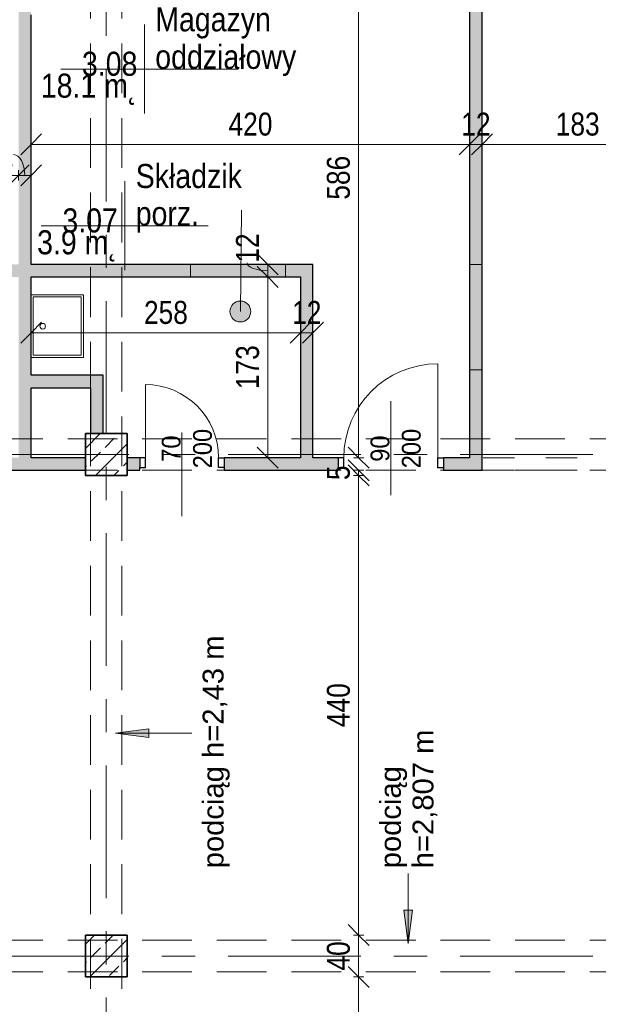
# Model space of a CAD drawing. Header units: centimetres. Extents: x -1737 to 22393, y -8842 to 3760.
# Tile 17 of 44: x -96 to 459, y 1322 to 2265. Entities that reach past the tile are written whole.
import ezdxf

# ---------------------------------------------------------------- set-up
doc = ezdxf.new("R2010")
doc.units = ezdxf.units.CM
for name, pattern in [('Dash', [60, 30, -30]), ('Oś', [222.25, 127, -31.75, 31.75, -31.75]), ('Ukryte', [71.438, 47.625, -23.813])]:
    doc.linetypes.add(name, pattern=pattern)
for name, color, linetype, lineweight in [('A-ANNO-DIMS', 211, 'Continuous', 13), ('A-ANNO-DIMS-100', 211, 'Continuous', 13), ('A-ANNO-NOTE', 131, 'Continuous', 9), ('A-AREA-IDEN', 2, 'Continuous', 13), ('A-DETL-GENF', 92, 'Continuous', 9), ('A-DETL-HDLN', 90, 'Ukryte', 9), ('A-DETL-MEDM', 33, 'Continuous', 25), ('A-DOOR', 31, 'Continuous', 13), ('A-DOOR-HDLN', 31, 'Dash', 9), ('A-WALL', 113, 'Continuous', 13), ('G-ANNO-TEXT', 231, 'Continuous', 13), ('P-SANR-FIXT', 6, 'Continuous', 9), ('S-COLS', 52, 'Continuous', 9), ('S-GRID', 1, 'Continuous', 13)]:
    doc.layers.add(name, color=color, linetype=linetype, lineweight=lineweight)
doc.styles.add('Arial', font='arial.ttf', dxfattribs={"width": 0.9, "height": 18})
doc.styles.add('Arial Narrow_1', font='ARIALN.TTF', dxfattribs={"height": 22})
doc.styles.add('Arial_2', font='arial.ttf', dxfattribs={"height": 20})
doc.styles.add('Arial_3', font='arial.ttf', dxfattribs={"width": 0.85, "height": 23})
doc.dimstyles.new('Diagonal_1_100__0_1_', dxfattribs={"dimscale": 30.48, "dimtxt": 22.515481, "dimasz": 0.656168, "dimexe": 0.164042, "dimexo": 0.0625, "dimgap": 0.065617, "dimtad": 1, "dimdec": 1, "dimrnd": 0.1, "dimdsep": 46, "dimtxsty": 'Arial Narrow_1', "dimblk1": 'OBLIQUE', "dimblk2": 'OBLIQUE', "dimsah": 1, "dimcen": 0.09, "dimazin": 0, "dimtfac": 1, "dimtdec": 4, "dimtix": 1, "dimtmove": 0, "dimatfit": 3, "dimfxl": 0.164042, "dimfxlon": 1, "dimtvp": 1, "dimtolj": 1, "dimtzin": 0, "dimarcsym": 2})
doc.dimstyles.new('Diagonal_1_100__0_1__1', dxfattribs={"dimscale": 30.48, "dimtxt": 22.515481, "dimasz": 0.656168, "dimexe": 0.164042, "dimexo": 0.0625, "dimgap": 0.065617, "dimtad": 1, "dimdec": 1, "dimrnd": 0.1, "dimdsep": 46, "dimtxsty": 'Arial Narrow_1', "dimblk1": 'OBLIQUE', "dimblk2": 'OBLIQUE', "dimsah": 1, "dimcen": 0.09, "dimazin": 0, "dimtfac": 1, "dimtdec": 4, "dimtix": 1, "dimtmove": 1, "dimatfit": 3, "dimfxl": 0.164042, "dimfxlon": 1, "dimtvp": 1, "dimtolj": 1, "dimtzin": 0, "dimarcsym": 2})
doc.dimstyles.new('Diagonal_1_100__0_1__2', dxfattribs={"dimscale": 30.48, "dimtxt": 22.515481, "dimasz": 0.656168, "dimexe": 0.164042, "dimexo": 0.0625, "dimgap": 0.065617, "dimtad": 1, "dimdec": 1, "dimrnd": 0.1, "dimdsep": 46, "dimtxsty": 'Arial Narrow_1', "dimblk1": 'OBLIQUE', "dimblk2": 'OBLIQUE', "dimsah": 1, "dimcen": 0.09, "dimazin": 0, "dimtfac": 1, "dimtdec": 4, "dimtix": 1, "dimtmove": 2, "dimatfit": 3, "dimfxl": 0.164042, "dimfxlon": 1, "dimtvp": 1, "dimtolj": 1, "dimtzin": 0, "dimarcsym": 2})

# ---------------------------------------------------------------- blocks, each defined once
blk = doc.blocks.new('M_Concrete-Square-Column - 400 x 400mm-V12-3_piętro I __3_90 m_ - stan istniejący')
at = {"layer": 'S-COLS'}
h = blk.add_hatch(dxfattribs=at)
h.set_pattern_fill('FP_13', color=256, style=0, pattern_type=2)
h.set_pattern_definition([(45, (12.623, -1368.326), (-17.67767, 17.67767), []), (45, (30.3, -1368.326), (-17.67767, 17.67767), [12.5, -6.25])])
h.paths.add_polyline_path([(20, -20), (20, 20), (-20, 20), (-20, -20)], flags=0)
at = {"layer": 'S-COLS', "lineweight": 35}
for p, q in [((20, 20), (-20, 20)), ((-20, 20), (-20, -20)), ((20, -20), (20, 20)), ((-20, -20), (20, -20))]:
    blk.add_line(p, q, dxfattribs=at)
blk = doc.blocks.new('M_Concrete-Square-Column - 400 x 400mm-V17-3_piętro I __3_90 m_ - stan istniejący')
at = {"layer": 'S-COLS'}
h = blk.add_hatch(dxfattribs=at)
h.set_pattern_fill('FP_18', color=256, style=0, pattern_type=2)
h.set_pattern_definition([(45, (12.623, -1848.326), (-17.67767, 17.67767), []), (45, (30.3, -1848.326), (-17.67767, 17.67767), [12.5, -6.25])])
h.paths.add_polyline_path([(20, -20), (20, 20), (-20, 20), (-20, -20)], flags=0)
at = {"layer": 'S-COLS', "lineweight": 35}
for p, q in [((20, 20), (-20, 20)), ((-20, 20), (-20, -20)), ((20, -20), (20, 20)), ((-20, -20), (20, -20))]:
    blk.add_line(p, q, dxfattribs=at)
blk = doc.blocks.new('zlew - Type 1-1332169-3_piętro I __3_90 m_ - stan istniejący')
at = {"layer": 'P-SANR-FIXT'}
for p, q in [((-17.5, 6), (-17.5, 56)), ((-17.5, 56), (42.5, 56)), ((-15.5, 8), (-15.5, 54)), ((-15.5, 54), (40.5, 54)), ((40.5, 54), (40.5, 8)), ((42.5, 56), (42.5, 6)), ((40.5, 8), (-15.5, 8))]:
    blk.add_line(p, q, dxfattribs=at)
blk.add_circle((12.66, 17.08), 2.7, dxfattribs=at)
blk = doc.blocks.new('DRZWI 1S - Drzwi 90-1815599-3_piętro I __3_90 m_ - stan istniejący')
at = {"layer": 'A-DETL-GENF'}
for p, q in [((-50.5, 5.85), (-50.5, -3.7)), ((-45, 5.85), (-50.5, 5.85)), ((-45, -3.7), (-45, 5.85)), ((50.5, 5.85), (45, 5.85)), ((45, 5.85), (45, -3.7)), ((50.5, -3.7), (50.5, 5.85)), ((-50.5, -3.7), (-45, -3.7)), ((45, -3.7), (50.5, -3.7))]:
    blk.add_line(p, q, dxfattribs=at)
at = {"layer": 'A-DETL-MEDM'}
for p, q in [((-45, 5.85), (-50.5, 5.85)), ((-50.5, 5.85), (-50.5, -3.7)), ((-45, -3.7), (-45, 5.85)), ((45, -3.7), (45, 5.85)), ((45, 5.85), (50.5, 5.85)), ((50.5, 5.85), (50.5, -3.7)), ((-50.5, -3.7), (-45, -3.7)), ((50.5, -3.7), (45, -3.7))]:
    blk.add_line(p, q, dxfattribs=at)
at = {"layer": 'A-DOOR'}
blk.add_line((45, 5.85), (45, 95.85), dxfattribs=at)
blk.add_arc((45, 5.85), 90, 90, 180, dxfattribs=at)
blk = doc.blocks.new('DRZWI 1S - automatyczna etykieta - Drzwi 70-2252091-3_piętro I __3_90 m_ - stan istniejący')
at = {"layer": 'A-DETL-GENF'}
for p, q in [((-40.5, 3.5), (-35, 3.5)), ((-40.5, -6), (-40.5, 3.5)), ((-35, 3.5), (-35, -6)), ((35, 3.5), (40.5, 3.5)), ((35, -6), (35, 3.5)), ((40.5, 3.5), (40.5, -6)), ((-35, -6), (-40.5, -6)), ((40.5, -6), (35, -6))]:
    blk.add_line(p, q, dxfattribs=at)
at = {"layer": 'A-DETL-MEDM'}
for p, q in [((-40.5, -6), (-40.5, 3.5)), ((-40.5, 3.5), (-35, 3.5)), ((-35, 3.5), (-35, -6)), ((35, 3.5), (35, -6)), ((40.5, 3.5), (35, 3.5)), ((40.5, -6), (40.5, 3.5)), ((-35, -6), (-40.5, -6)), ((35, -6), (40.5, -6))]:
    blk.add_line(p, q, dxfattribs=at)
at = {"layer": 'A-DOOR'}
blk.add_line((35, -6), (35, -76), dxfattribs=at)
blk.add_arc((35, -6), 70, 180, 270, dxfattribs=at)
blk = doc.blocks.new('OTWOR_DRZWIOWY_NIEZABUD - 151x205-2266973-3_piętro I __3_90 m_ - stan istniejący')
at = {"layer": 'A-DOOR-HDLN'}
for p, q in [((-75.5, 6), (75.5, 6)), ((-75.5, -6), (75.5, -6))]:
    blk.add_line(p, q, dxfattribs=at)
blk = doc.blocks.new('DIMBLOCK185-3_piętro I __3_90 m_ - stan istniejący')
at = {"layer": 'A-ANNO-DIMS-100'}
for p, q in [((142.04, 2018.33), (132.04, 2028.33)), ((137.04, 2018.33), (147.04, 2018.33)), ((142.04, 2018.33), (137.04, 2018.33)), ((142.04, 1845.33), (142.04, 2018.33)), ((142.04, 2018.33), (152.04, 2008.33)), ((142.04, 1845.33), (132.04, 1855.33)), ((137.04, 1845.33), (147.04, 1845.33)), ((142.04, 1845.33), (137.04, 1845.33)), ((142.04, 1845.33), (152.04, 1835.33))]:
    blk.add_line(p, q, dxfattribs=at)
at = {"layer": 'A-ANNO-DIMS-100', "color": 0, "insert": (111.61, 1910.92), "char_height": 22, "width": 50.1774, "attachment_point": 1, "rotation": 90, "line_spacing_factor": 0.974696, "style": 'Arial Narrow_1'}
blk.add_mtext('173', dxfattribs=at)
blk = doc.blocks.new('_Oblique')
at = {"color": 0, "linetype": 'ByBlock', "lineweight": -2}
blk.add_line((-0.5, -0.5), (0.5, 0.5), dxfattribs=at)
blk = doc.blocks.new('DIMBLOCK186-3_piętro I __3_90 m_ - stan istniejący')
at = {"layer": 'A-ANNO-DIMS-100'}
for p, q in [((142.04, 2030.33), (132.04, 2040.33)), ((142.04, 2018.33), (132.04, 2028.33)), ((137.04, 2030.33), (147.04, 2030.33)), ((142.04, 2030.33), (137.04, 2030.33)), ((142.04, 2018.33), (142.04, 2030.33)), ((142.04, 2030.33), (152.04, 2020.33)), ((137.04, 2018.33), (147.04, 2018.33)), ((142.04, 2018.33), (137.04, 2018.33)), ((142.04, 2018.33), (152.04, 2008.33))]:
    blk.add_line(p, q, dxfattribs=at)
blk.add_ellipse((142.04, 2031.99), major_axis=(-19.87, 0), ratio=0.38595, start_param=0, end_param=1.570796, dxfattribs=at)
at = {"layer": 'A-ANNO-DIMS-100', "color": 0, "insert": (111.61, 2031.99), "char_height": 22, "width": 33.4516, "attachment_point": 1, "rotation": 90, "line_spacing_factor": 0.974696, "style": 'Arial Narrow_1'}
blk.add_mtext('12', dxfattribs=at)
blk = doc.blocks.new('DIMBLOCK187-3_piętro I __3_90 m_ - stan istniejący')
at = {"layer": 'A-ANNO-DIMS-100'}
for p, q in [((229.1, 2431.33), (219.1, 2441.33)), ((224.1, 2431.33), (234.1, 2431.33)), ((229.1, 2431.33), (224.1, 2431.33)), ((229.1, 1845.33), (229.1, 2431.33)), ((229.1, 2431.33), (239.1, 2421.33)), ((229.1, 1845.33), (219.1, 1855.33)), ((224.1, 1845.33), (234.1, 1845.33)), ((229.1, 1845.33), (224.1, 1845.33)), ((229.1, 1845.33), (239.1, 1835.33))]:
    blk.add_line(p, q, dxfattribs=at)
at = {"layer": 'A-ANNO-DIMS-100', "color": 0, "insert": (198.67, 2092.3), "char_height": 22, "width": 50.1774, "attachment_point": 1, "rotation": 90, "line_spacing_factor": 0.974696, "style": 'Arial Narrow_1'}
blk.add_mtext('586', dxfattribs=at)
blk = doc.blocks.new('DIMBLOCK190-3_piętro I __3_90 m_ - stan istniejący')
at = {"layer": 'A-ANNO-DIMS-100'}
for p, q in [((-96.62, 2115.6), (-86.62, 2125.6)), ((-84.62, 2115.6), (-74.62, 2125.6)), ((-96.62, 2115.6), (-106.62, 2105.6)), ((-96.62, 2110.6), (-96.62, 2120.6)), ((-84.62, 2115.6), (-96.62, 2115.6)), ((-96.62, 2115.6), (-96.62, 2110.6)), ((-84.62, 2115.6), (-94.62, 2105.6)), ((-84.62, 2110.6), (-84.62, 2120.6)), ((-84.62, 2115.6), (-84.62, 2110.6))]:
    blk.add_line(p, q, dxfattribs=at)
blk.add_ellipse((-101.66, 2115.6), major_axis=(0, 19.87), ratio=0.555357, start_param=4.712389, end_param=6.283185, dxfattribs=at)
at = {"layer": 'A-ANNO-DIMS-100', "color": 0, "insert": (-129.53, 2146.04), "char_height": 22, "width": 33.4516, "attachment_point": 1, "line_spacing_factor": 0.974696, "style": 'Arial Narrow_1'}
blk.add_mtext('12', dxfattribs=at)
blk = doc.blocks.new('DIMBLOCK191-3_piętro I __3_90 m_ - stan istniejący')
at = {"layer": 'A-ANNO-DIMS-100'}
for p, q in [((-274.62, 2115.6), (-264.62, 2125.6)), ((-96.62, 2115.6), (-86.62, 2125.6)), ((-274.62, 2115.6), (-284.62, 2105.6)), ((-274.62, 2110.6), (-274.62, 2120.6)), ((-96.62, 2115.6), (-274.62, 2115.6)), ((-274.62, 2115.6), (-274.62, 2110.6)), ((-96.62, 2115.6), (-106.62, 2105.6)), ((-96.62, 2110.6), (-96.62, 2120.6)), ((-96.62, 2115.6), (-96.62, 2110.6))]:
    blk.add_line(p, q, dxfattribs=at)
at = {"layer": 'A-ANNO-DIMS-100', "color": 0, "insert": (-206.53, 2146.04), "char_height": 22, "width": 50.1774, "attachment_point": 1, "line_spacing_factor": 0.974696, "style": 'Arial Narrow_1'}
blk.add_mtext('178', dxfattribs=at)
blk = doc.blocks.new('DIMBLOCK198-3_piętro I __3_90 m_ - stan istniejący')
at = {"layer": 'A-ANNO-DIMS-100'}
for p, q in [((347.38, 2145.24), (357.38, 2155.24)), ((347.38, 2140.24), (347.38, 2150.24)), ((530.38, 2145.24), (540.38, 2155.24)), ((530.38, 2140.24), (530.38, 2150.24)), ((347.38, 2145.24), (337.38, 2135.24)), ((530.38, 2145.24), (347.38, 2145.24)), ((347.38, 2145.24), (347.38, 2140.24)), ((530.38, 2145.24), (520.38, 2135.24)), ((530.38, 2145.24), (530.38, 2140.24))]:
    blk.add_line(p, q, dxfattribs=at)
at = {"layer": 'A-ANNO-DIMS-100', "color": 0, "insert": (417.97, 2175.68), "char_height": 22, "width": 50.1774, "attachment_point": 1, "line_spacing_factor": 0.974696, "style": 'Arial Narrow_1'}
blk.add_mtext('183', dxfattribs=at)
blk = doc.blocks.new('DIMBLOCK199-3_piętro I __3_90 m_ - stan istniejący')
at = {"layer": 'A-ANNO-DIMS-100'}
for p, q in [((335.38, 2145.24), (345.38, 2155.24)), ((335.38, 2140.24), (335.38, 2150.24)), ((347.38, 2145.24), (357.38, 2155.24)), ((347.38, 2140.24), (347.38, 2150.24)), ((335.38, 2145.24), (325.38, 2135.24)), ((347.38, 2145.24), (335.38, 2145.24)), ((335.38, 2145.24), (335.38, 2140.24)), ((347.38, 2145.24), (337.38, 2135.24)), ((347.38, 2145.24), (347.38, 2140.24))]:
    blk.add_line(p, q, dxfattribs=at)
at = {"layer": 'A-ANNO-DIMS-100', "color": 0, "insert": (327.44, 2175.68), "char_height": 22, "width": 33.4516, "attachment_point": 1, "line_spacing_factor": 0.974696, "style": 'Arial Narrow_1'}
blk.add_mtext('12', dxfattribs=at)
blk = doc.blocks.new('DIMBLOCK200-3_piętro I __3_90 m_ - stan istniejący')
at = {"layer": 'A-ANNO-DIMS-100'}
for p, q in [((-84.62, 2145.24), (-74.62, 2155.24)), ((-84.62, 2140.24), (-84.62, 2150.24)), ((335.38, 2145.24), (345.38, 2155.24)), ((335.38, 2140.24), (335.38, 2150.24)), ((-84.62, 2145.24), (-94.62, 2135.24)), ((335.38, 2145.24), (-84.62, 2145.24)), ((-84.62, 2145.24), (-84.62, 2140.24)), ((335.38, 2145.24), (325.38, 2135.24)), ((335.38, 2145.24), (335.38, 2140.24))]:
    blk.add_line(p, q, dxfattribs=at)
at = {"layer": 'A-ANNO-DIMS-100', "color": 0, "insert": (104.47, 2175.68), "char_height": 22, "width": 50.1774, "attachment_point": 1, "line_spacing_factor": 0.974696, "style": 'Arial Narrow_1'}
blk.add_mtext('420', dxfattribs=at)
blk = doc.blocks.new('DIMBLOCK202-3_piętro I __3_90 m_ - stan istniejący')
at = {"layer": 'A-ANNO-DIMS-100'}
for p, q in [((173.38, 1964.95), (183.38, 1974.95)), ((173.38, 1959.95), (173.38, 1969.95)), ((185.38, 1964.95), (195.38, 1974.95)), ((185.38, 1959.95), (185.38, 1969.95)), ((173.38, 1964.95), (163.38, 1954.95)), ((185.38, 1964.95), (173.38, 1964.95)), ((173.38, 1964.95), (173.38, 1959.95)), ((185.38, 1964.95), (175.38, 1954.95)), ((185.38, 1964.95), (185.38, 1959.95))]:
    blk.add_line(p, q, dxfattribs=at)
at = {"layer": 'A-ANNO-DIMS-100', "color": 0, "insert": (165.44, 1995.38), "char_height": 22, "width": 33.4516, "attachment_point": 1, "line_spacing_factor": 0.974696, "style": 'Arial Narrow_1'}
blk.add_mtext('12', dxfattribs=at)
blk = doc.blocks.new('DIMBLOCK203-3_piętro I __3_90 m_ - stan istniejący')
at = {"layer": 'A-ANNO-DIMS-100'}
for p, q in [((-84.62, 1964.95), (-74.62, 1974.95)), ((-84.62, 1959.95), (-84.62, 1969.95)), ((173.38, 1964.95), (183.38, 1974.95)), ((173.38, 1959.95), (173.38, 1969.95)), ((-84.62, 1964.95), (-94.62, 1954.95)), ((173.38, 1964.95), (-84.62, 1964.95)), ((-84.62, 1964.95), (-84.62, 1959.95)), ((173.38, 1964.95), (163.38, 1954.95)), ((173.38, 1964.95), (173.38, 1959.95))]:
    blk.add_line(p, q, dxfattribs=at)
at = {"layer": 'A-ANNO-DIMS-100', "color": 0, "insert": (23.47, 1995.38), "char_height": 22, "width": 50.1774, "attachment_point": 1, "line_spacing_factor": 0.974696, "style": 'Arial Narrow_1'}
blk.add_mtext('258', dxfattribs=at)
blk = doc.blocks.new('DIMBLOCK205-3_piętro I __3_90 m_ - stan istniejący')
at = {"layer": 'A-ANNO-DIMS-100'}
for p, q in [((229.1, 1348.33), (219.1, 1358.33)), ((224.1, 1348.33), (234.1, 1348.33)), ((229.1, 1348.33), (224.1, 1348.33)), ((229.1, 1123.33), (229.1, 1348.33)), ((229.1, 1348.33), (239.1, 1338.33)), ((229.1, 1123.33), (219.1, 1133.33)), ((224.1, 1123.33), (234.1, 1123.33)), ((229.1, 1123.33), (224.1, 1123.33)), ((229.1, 1123.33), (239.1, 1113.33))]:
    blk.add_line(p, q, dxfattribs=at)
at = {"layer": 'A-ANNO-DIMS-100', "color": 0, "insert": (198.67, 1214.92), "char_height": 22, "width": 50.1774, "attachment_point": 1, "rotation": 90, "line_spacing_factor": 0.974696, "style": 'Arial Narrow_1'}
blk.add_mtext('225', dxfattribs=at)
blk = doc.blocks.new('DIMBLOCK206-3_piętro I __3_90 m_ - stan istniejący')
at = {"layer": 'A-ANNO-DIMS-100'}
for p, q in [((229.1, 1388.33), (219.1, 1398.33)), ((224.1, 1388.33), (234.1, 1388.33)), ((229.1, 1388.33), (224.1, 1388.33)), ((229.1, 1348.33), (229.1, 1388.33)), ((229.1, 1388.33), (239.1, 1378.33)), ((229.1, 1348.33), (219.1, 1358.33)), ((224.1, 1348.33), (234.1, 1348.33)), ((229.1, 1348.33), (224.1, 1348.33)), ((229.1, 1348.33), (239.1, 1338.33))]:
    blk.add_line(p, q, dxfattribs=at)
at = {"layer": 'A-ANNO-DIMS-100', "color": 0, "insert": (198.67, 1354.39), "char_height": 22, "width": 33.4516, "attachment_point": 1, "rotation": 90, "line_spacing_factor": 0.974696, "style": 'Arial Narrow_1'}
blk.add_mtext('40', dxfattribs=at)
blk = doc.blocks.new('DIMBLOCK207-3_piętro I __3_90 m_ - stan istniejący')
at = {"layer": 'A-ANNO-DIMS-100'}
for p, q in [((229.1, 1828.33), (219.1, 1838.33)), ((224.1, 1828.33), (234.1, 1828.33)), ((229.1, 1828.33), (224.1, 1828.33)), ((229.1, 1388.33), (229.1, 1828.33)), ((229.1, 1828.33), (239.1, 1818.33)), ((229.1, 1388.33), (219.1, 1398.33)), ((224.1, 1388.33), (234.1, 1388.33)), ((229.1, 1388.33), (224.1, 1388.33)), ((229.1, 1388.33), (239.1, 1378.33))]:
    blk.add_line(p, q, dxfattribs=at)
at = {"layer": 'A-ANNO-DIMS-100', "color": 0, "insert": (198.67, 1587.42), "char_height": 22, "width": 50.1774, "attachment_point": 1, "rotation": 90, "line_spacing_factor": 0.974696, "style": 'Arial Narrow_1'}
blk.add_mtext('440', dxfattribs=at)
blk = doc.blocks.new('DIMBLOCK208-3_piętro I __3_90 m_ - stan istniejący')
at = {"layer": 'A-ANNO-DIMS-100'}
for p, q in [((229.1, 1833.33), (219.1, 1843.33)), ((229.1, 1828.33), (219.1, 1838.33)), ((224.1, 1833.33), (234.1, 1833.33)), ((229.1, 1833.33), (224.1, 1833.33)), ((229.1, 1828.33), (229.1, 1833.33)), ((229.1, 1833.33), (239.1, 1823.33)), ((224.1, 1828.33), (234.1, 1828.33)), ((229.1, 1828.33), (224.1, 1828.33)), ((229.1, 1828.33), (239.1, 1818.33))]:
    blk.add_line(p, q, dxfattribs=at)
at = {"layer": 'A-ANNO-DIMS-100', "color": 0, "insert": (198.67, 1823.86), "char_height": 22, "width": 16.7258, "attachment_point": 1, "rotation": 90, "line_spacing_factor": 0.974696, "style": 'Arial Narrow_1'}
blk.add_mtext('\\fArial Narrow|b0|i0|c238|p34|;5', dxfattribs=at)
blk = doc.blocks.new('METKA_POMIESZCZENIA2 - Rozbudowana - bez ramki-2396678-3_piętro I __3_90 m_ - stan istniejący')
at = {"layer": 'A-AREA-IDEN'}
for p, q in [((0, 0.425), (0, 0)), ((0.0976, 0), (-0.8, 0)), ((-0.8, 0), (0.9, 0)), ((0, 0), (0, -0.425))]:
    blk.add_line(p, q, dxfattribs=at)
blk = doc.blocks.new('METKA_POMIESZCZENIA2 - Rozbudowana krótka - bez ramki-2403173-3_piętro I __3_90 m_ - stan istniejący')
at = {"layer": 'A-AREA-IDEN'}
for p, q in [((0, 0.425), (0, 0)), ((0.0976, 0), (-0.8, 0)), ((-0.8, 0), (0.8, 0)), ((0, 0), (0, -0.425))]:
    blk.add_line(p, q, dxfattribs=at)

msp = doc.modelspace()

# ---------------------------------------------------------------- hatches: boundary and pattern name
at = {"layer": 'A-AREA-IDEN'}
h = msp.add_hatch(color=256, dxfattribs=at)
edge = h.paths.add_edge_path(flags=0)
edge.add_arc((115.8, 1985.27), 10, 0, 360)
at = {"layer": 'A-WALL', "lineweight": 5}
msp.add_hatch(color=254, dxfattribs=at).paths.add_polyline_path([(-96.62, 1845.33), (-84.62, 1845.33), (-84.62, 2793.33), (-96.62, 2793.33), (-96.62, 1922.92)], flags=0)
h = msp.add_hatch(color=254, dxfattribs=at)
h.paths.add_polyline_path([(335.38, 1845.33), (347.38, 1845.33), (347.38, 1929.33), (335.38, 1929.33)], flags=0)
h.paths.add_polyline_path([(347.38, 2030.33), (347.38, 2565.33), (335.38, 2565.33), (335.38, 2030.33)], flags=0)
h.paths.add_polyline_path([(335.53, 2666.33), (347.38, 2666.33), (347.38, 2793.33), (335.38, 2793.33), (335.38, 2666.33)], flags=0)
at = {"layer": 'A-WALL'}
h = msp.add_hatch(color=9, dxfattribs=at)
h.paths.add_polyline_path([(-402.62, 2018.33), (-396.62, 2018.33), (-396.62, 2030.33), (-402.62, 2030.33), (-402.62, 2027.88)], flags=0)
h.paths.add_polyline_path([(-274.62, 2018.33), (-209.62, 2018.33), (-209.62, 2030.33), (-315.62, 2030.33), (-315.62, 2018.33), (-286.62, 2018.33)], flags=0)
h.paths.add_polyline_path([(-108.62, 2018.33), (-96.62, 2018.33), (-96.62, 2030.33), (-108.62, 2030.33), (-108.62, 2018.48)], flags=0)
h.paths.add_polyline_path([(-84.62, 2018.33), (67.88, 2018.33), (67.88, 2030.33), (-84.62, 2030.33)], flags=0)
h.paths.add_polyline_path([(173.38, 2018.33), (173.38, 2030.33), (158.88, 2030.33), (158.88, 2018.33)], flags=0)
for points in [[(67.88, 2018.33), (158.88, 2018.33), (158.88, 2030.33), (67.88, 2030.33)], [(173.38, 1845.33), (185.38, 1845.33), (185.38, 2030.33), (173.38, 2030.33), (173.38, 2018.33)], [(335.38, 1929.33), (347.38, 1929.33), (347.38, 2030.33), (335.38, 2030.33)], [(-84.62, 1912.33), (-27.62, 1912.33), (-27.62, 1924.33), (-84.62, 1924.33)], [(-19.74, 1868.33), (-15.62, 1868.33), (-15.62, 1924.33), (-27.62, 1924.33), (-27.62, 1868.33)]]:
    msp.add_hatch(color=9, dxfattribs=at).paths.add_polyline_path(points, flags=0)
h = msp.add_hatch(color=9, dxfattribs=at)
h.paths.add_polyline_path([(-572.62, 1833.33), (-522.62, 1833.33), (-522.62, 1845.33), (-572.62, 1845.33)], flags=0)
h.paths.add_polyline_path([(-421.62, 1833.33), (-396.62, 1833.33), (-396.62, 1845.33), (-421.62, 1845.33), (-421.62, 1835.63)], flags=0)
h.paths.add_polyline_path([(-300.62, 1833.33), (-209.62, 1833.33), (-209.62, 1845.33), (-300.62, 1845.33)], flags=0)
h.paths.add_polyline_path([(-92.69, 1833.33), (-32.62, 1833.33), (-32.62, 1845.33), (-108.62, 1845.33), (-108.62, 1833.33)], flags=0)
h.paths.add_polyline_path([(19.38, 1833.33), (19.38, 1845.33), (7.38, 1845.33), (7.38, 1833.33)], flags=0)
h.paths.add_polyline_path([(100.38, 1833.33), (209.38, 1833.33), (209.38, 1845.33), (100.38, 1845.33), (100.38, 1835.83)], flags=0)
h.paths.add_polyline_path([(347.38, 1833.33), (347.38, 1845.33), (310.38, 1845.33), (310.38, 1833.33)], flags=0)
h.paths.add_polyline_path([(530.38, 1833.33), (530.38, 1845.33), (498.38, 1845.33), (498.38, 1833.33)], flags=0)
at = {"layer": 'G-ANNO-TEXT'}
for points in [[(-3.69, 1581.66), (28.06, 1577.48), (28.06, 1585.84)], [(276.66, 1380.43), (280.84, 1412.18), (272.48, 1412.18)]]:
    msp.add_hatch(color=50, dxfattribs=at).paths.add_polyline_path(points, flags=0)

# ---------------------------------------------------------------- linework, layer by layer
at = {"layer": 'A-ANNO-NOTE', "lineweight": 13}
for p, q in [((259.88, 1809.33), (259.88, 1899.33)), ((59.88, 1789.33), (59.88, 1869.33))]:
    msp.add_line(p, q, dxfattribs=at)
at = {"layer": 'A-AREA-IDEN'}
msp.add_line((115.8, 1985.27), (116.77, 2082.19), dxfattribs=at)
msp.add_circle((115.8, 1985.27), 10, dxfattribs=at)
at = {"layer": 'A-DETL-HDLN'}
for p, q in [((-27.62, 408.33), (-27.62, 2788.33)), ((-27.62, 408.33), (-27.62, 2788.33)), ((2.38, 408.33), (2.38, 2788.33)), ((2.38, 408.33), (2.38, 2788.33)), ((-1192.62, 1863.33), (1167.38, 1863.33)), ((-1192.62, 1863.33), (1167.38, 1863.33)), ((-1192.62, 1833.33), (1167.38, 1833.33)), ((-1192.62, 1833.33), (1167.38, 1833.33)), ((-1192.62, 1383.33), (1167.38, 1383.33)), ((-1192.62, 1383.33), (1167.38, 1383.33)), ((-1192.62, 1353.33), (1167.38, 1353.33)), ((-1192.62, 1353.33), (1167.38, 1353.33))]:
    msp.add_line(p, q, dxfattribs=at)
at = {"layer": 'A-WALL', "color": 7, "lineweight": 25}
for p, q in [((347.38, 1833.33), (347.38, 2565.33)), ((335.38, 2431.33), (335.38, 1845.33)), ((-84.62, 2030.33), (-84.62, 2269.33)), ((185.38, 2030.33), (-84.62, 2030.33)), ((185.38, 1845.33), (185.38, 2030.33)), ((-84.62, 1924.33), (-84.62, 2018.33)), ((-84.62, 2018.33), (173.38, 2018.33)), ((173.38, 2018.33), (173.38, 1845.33)), ((-15.62, 1924.33), (-84.62, 1924.33)), ((-15.62, 1868.33), (-15.62, 1924.33)), ((-84.62, 1845.33), (-84.62, 1912.33)), ((-84.62, 1912.33), (-27.62, 1912.33)), ((-27.62, 1912.33), (-27.62, 1868.33)), ((-32.62, 1845.33), (-84.62, 1845.33)), ((19.38, 1845.33), (7.38, 1845.33)), ((173.38, 1845.33), (100.38, 1845.33)), ((209.38, 1845.33), (185.38, 1845.33)), ((209.38, 1845.18), (209.38, 1845.33)), ((335.38, 1845.33), (310.38, 1845.33)), ((310.38, 1845.33), (310.38, 1845.18)), ((-108.62, 1833.33), (-32.62, 1833.33)), ((7.38, 1833.33), (19.38, 1833.33)), ((19.38, 1833.33), (19.38, 1835.83)), ((100.38, 1835.83), (100.38, 1833.33)), ((100.38, 1833.33), (209.38, 1833.33)), ((209.38, 1833.33), (209.38, 1835.63)), ((310.38, 1835.63), (310.38, 1833.33)), ((310.38, 1833.33), (347.38, 1833.33))]:
    msp.add_line(p, q, dxfattribs=at)
at = {"layer": 'A-WALL'}
for p, q in [((67.88, 2018.33), (67.88, 2030.33)), ((158.88, 2030.33), (158.88, 2018.33)), ((335.38, 2030.33), (347.38, 2030.33)), ((347.38, 1929.33), (335.38, 1929.33))]:
    msp.add_line(p, q, dxfattribs=at)
at = {"layer": 'G-ANNO-TEXT', "color": 50}
for p, q in [((28.06, 1585.84), (-3.69, 1581.66)), ((28.06, 1577.48), (28.06, 1585.84)), ((-3.69, 1581.66), (28.06, 1577.48)), ((-3.69, 1581.66), (69.37, 1581.66)), ((276.66, 1380.43), (276.66, 1447.27)), ((280.84, 1412.18), (272.48, 1412.18)), ((272.48, 1412.18), (276.66, 1380.43)), ((276.66, 1380.43), (280.84, 1412.18))]:
    msp.add_line(p, q, dxfattribs=at)
at = {"layer": 'S-GRID', "linetype": 'Oś'}
for p, q in [((-12.62, 2884.27), (-12.62, 27.13)), ((1342.46, 1848.33), (-1368.76, 1848.33)), ((1342.46, 1368.33), (-1368.76, 1368.33))]:
    msp.add_line(p, q, dxfattribs=at)

# ---------------------------------------------------------------- block references
at = {"layer": 'A-AREA-IDEN', "xscale": 99.99999999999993, "yscale": 99.99999999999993, "zscale": 99.99999999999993}
for name, p in [('METKA_POMIESZCZENIA2 - Rozbudowana - bez ramki-2396678-3_piętro I __3_90 m_ - stan istniejący', (23.82, 2217.35)), ('METKA_POMIESZCZENIA2 - Rozbudowana krótka - bez ramki-2403173-3_piętro I __3_90 m_ - stan istniejący', (5.11, 2067.39))]:
    msp.add_blockref(name, p, dxfattribs=at)
at = {"layer": 'A-DOOR'}
msp.add_blockref('DRZWI 1S - Drzwi 90-1815599-3_piętro I __3_90 m_ - stan istniejący', (259.88, 1839.33), dxfattribs=at)
at = {"layer": 'A-DOOR', "rotation": 180}
for name, p in [('DRZWI 1S - automatyczna etykieta - Drzwi 70-2252091-3_piętro I __3_90 m_ - stan istniejący', (59.88, 1839.33)), ('OTWOR_DRZWIOWY_NIEZABUD - 151x205-2266973-3_piętro I __3_90 m_ - stan istniejący', (422.88, 1839.33))]:
    msp.add_blockref(name, p, dxfattribs=at)
at = {"layer": 'P-SANR-FIXT', "rotation": 270.0000000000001}
msp.add_blockref('zlew - Type 1-1332169-3_piętro I __3_90 m_ - stan istniejący', (-90.62, 1983.83), dxfattribs=at)
at = {"layer": 'S-COLS'}
for name, p in [('M_Concrete-Square-Column - 400 x 400mm-V17-3_piętro I __3_90 m_ - stan istniejący', (-12.62, 1848.33)), ('M_Concrete-Square-Column - 400 x 400mm-V12-3_piętro I __3_90 m_ - stan istniejący', (-12.62, 1368.33))]:
    msp.add_blockref(name, p, dxfattribs=at)

# ---------------------------------------------------------------- texts
at = {"layer": 'A-ANNO-NOTE', "lineweight": 211, "char_height": 18, "attachment_point": 5, "rotation": 90, "line_spacing_factor": 0.936439, "style": 'Arial'}
for s, insert, width in [('\\pxqc,t6.35,12.7,19.05,25.4,31.75,38.1,44.45,50.8,57.15,63.5,69.85,76.2,82.55,88.9,95.25,101.6,107.95,114.3,120.65,127,133.35,139.7,146.05,152.4,158.75,165.1,171.45,177.8,184.15,190.5,196.85,203.2;{70}', (49.64, 1854.02), 25.65), ('\\pxqc,t6.35,12.7,19.05,25.4,31.75,38.1,44.45,50.8,57.15,63.5,69.85,76.2,82.55,88.9,95.25,101.6,107.95,114.3,120.65,127,133.35,139.7,146.05,152.4,158.75,165.1,171.45,177.8,184.15,190.5,196.85,203.2;{200}', (79.64, 1854.02), 38.07), ('\\pxqc,t6.35,12.7,19.05,25.4,31.75,38.1,44.45,50.8,57.15,63.5,69.85,76.2,82.55,88.9,95.25,101.6,107.95,114.3,120.65,127,133.35,139.7,146.05,152.4,158.75,165.1,171.45,177.8,184.15,190.5,196.85,203.2;{200}', (79.64, 1854.02), 38.07), ('\\pxqc,t6.35,12.7,19.05,25.4,31.75,38.1,44.45,50.8,57.15,63.5,69.85,76.2,82.55,88.9,95.25,101.6,107.95,114.3,120.65,127,133.35,139.7,146.05,152.4,158.75,165.1,171.45,177.8,184.15,190.5,196.85,203.2;{90}', (249.64, 1854.02), 25.65), ('\\pxqc,t6.35,12.7,19.05,25.4,31.75,38.1,44.45,50.8,57.15,63.5,69.85,76.2,82.55,88.9,95.25,101.6,107.95,114.3,120.65,127,133.35,139.7,146.05,152.4,158.75,165.1,171.45,177.8,184.15,190.5,196.85,203.2;{200}', (279.64, 1854.11), 38.07)]:
    msp.add_mtext(s, dxfattribs=dict(at, insert=insert, width=width))
at = {"layer": 'A-AREA-IDEN', "char_height": 23, "line_spacing_factor": 0.936439, "style": 'Arial_3'}
for s, insert, width, attachment_point in [('\\pxt3.69565,7.3913,11.08696,14.78261,18.47826,22.17391,25.86957,29.56522,33.26087,36.95652,40.65217,44.34783,48.04348,51.73913,55.43478,59.13043,62.82609,66.52174,70.21739,73.91304,77.6087,81.30435,85,88.69565,92.3913,96.08696,99.78261,103.47826,107.17391,110.86957,114.56522,118.26087;{Magazyn\\Poddziałowy}', (34.25, 2210.58), 133.28, 7), ('\\pxqr,t3.69565,7.3913,11.08696,14.78261,18.47826,22.17391,25.86957,29.56522,33.26087,36.95652,40.65217,44.34783,48.04348,51.73913,55.43478,59.13043,62.82609,66.52174,70.21739,73.91304,77.6087,81.30435,85,88.69565,92.3913,96.08696,99.78261,103.47826,107.17391,110.86957,114.56522,118.26087;{3.08}', (17.17, 2210.58), 52.87, 9), ('\\pxqr,t3.69565,7.3913,11.08696,14.78261,18.47826,22.17391,25.86957,29.56522,33.26087,36.95652,40.65217,44.34783,48.04348,51.73913,55.43478,59.13043,62.82609,66.52174,70.21739,73.91304,77.6087,81.30435,85,88.69565,92.3913,96.08696,99.78261,103.47826,107.17391,110.86957,114.56522,118.26087;{18.1 m˛}', (17.17, 2212.96), 91.63, 3), ('\\pxt3.69565,7.3913,11.08696,14.78261,18.47826,22.17391,25.86957,29.56522,33.26087,36.95652,40.65217,44.34783,48.04348,51.73913,55.43478,59.13043,62.82609,66.52174,70.21739,73.91304,77.6087,81.30435,85,88.69565,92.3913,96.08696,99.78261,103.47826,107.17391,110.86957,114.56522,118.26087;{Składzik\\Pporz.}', (15.54, 2060.61), 101.235, 7), ('\\pxqr,t3.69565,7.3913,11.08696,14.78261,18.47826,22.17391,25.86957,29.56522,33.26087,36.95652,40.65217,44.34783,48.04348,51.73913,55.43478,59.13043,62.82609,66.52174,70.21739,73.91304,77.6087,81.30435,85,88.69565,92.3913,96.08696,99.78261,103.47826,107.17391,110.86957,114.56522,118.26087;{3.07}', (-1.55, 2060.61), 52.87, 9), ('\\pxqr,t3.69565,7.3913,11.08696,14.78261,18.47826,22.17391,25.86957,29.56522,33.26087,36.95652,40.65217,44.34783,48.04348,51.73913,55.43478,59.13043,62.82609,66.52174,70.21739,73.91304,77.6087,81.30435,85,88.69565,92.3913,96.08696,99.78261,103.47826,107.17391,110.86957,114.56522,118.26087;{3.9 m˛}', (-1.55, 2063), 76.5, 3)]:
    msp.add_mtext(s, dxfattribs=dict(at, insert=insert, width=width, attachment_point=attachment_point))
at = {"layer": 'G-ANNO-TEXT', "color": 7, "char_height": 20, "attachment_point": 1, "rotation": 90, "line_spacing_factor": 0.936439, "style": 'Arial_2'}
for s, insert, width in [('\\pxt6.35,12.7,19.05,25.4,31.75,38.1,44.45,50.8,57.15,63.5,69.85,76.2,82.55,88.9,95.25,101.6,107.95,114.3,120.65,127,133.35,139.7,146.05,152.4,158.75,165.1,171.45,177.8,184.15,190.5,196.85,203.2;{podciąg h=2,43 m}', (79.66, 1452.27), 258.6), ('\\pxt6.35,12.7,19.05,25.4,31.75,38.1,44.45,50.8,57.15,63.5,69.85,76.2,82.55,88.9,95.25,101.6,107.95,114.3,120.65,127,133.35,139.7,146.05,152.4,158.75,165.1,171.45,177.8,184.15,190.5,196.85,203.2;{podciąg\\Ph=2,807 m}', (249.55, 1452.27), 137.663)]:
    msp.add_mtext(s, dxfattribs=dict(at, insert=insert, width=width))

# ---------------------------------------------------------------- dimensions: what is measured, and where the dimension line sits
at = {"layer": 'A-ANNO-DIMS'}
for base, p1, p2, dimstyle, override, picture, middle in [((229.1, 2431.33), (224.1, 1845.33), (224.1, 2431.33), 'Diagonal_1_100__0_1__2', {"dimpost": '<>', "dimfxl": 586}, 'DIMBLOCK187-3_piętro I __3_90 m_ - stan istniejący', (213.34, 2117.39)), ((142.04, 2030.33), (137.04, 2018.33), (137.04, 2030.33), 'Diagonal_1_100__0_1__1', {"dimpost": '<>', "dimfxl": 12}, 'DIMBLOCK186-3_piętro I __3_90 m_ - stan istniejący', (126.28, 2048.72))]:
    dim = msp.add_linear_dim(base=base, p1=p1, p2=p2, angle=90, dimstyle=dimstyle, override=override, dxfattribs=at)
    dim.commit()
    dim.dimension.update_dxf_attribs({"geometry": picture, "text_midpoint": middle, "dimtype": 160, "text_rotation": 90})
for base, p1, p2, angle, override, picture, middle in [((-84.62, 2145.24), (335.38, 2140.24), (-84.62, 2140.24), 0, {"dimpost": '<>', "dimfxl": 420}, 'DIMBLOCK200-3_piętro I __3_90 m_ - stan istniejący', (125.38, 2158.47)), ((335.38, 2145.24), (347.38, 2140.24), (335.38, 2140.24), 0, {"dimpost": '<>', "dimfxl": 12}, 'DIMBLOCK199-3_piętro I __3_90 m_ - stan istniejący', (341.38, 2158.29)), ((-274.62, 2115.6), (-96.62, 2110.6), (-274.62, 2110.6), 0, {"dimpost": '<>', "dimfxl": 178}, 'DIMBLOCK191-3_piętro I __3_90 m_ - stan istniejący', (-185.62, 2128.84)), ((142.04, 2018.33), (137.04, 1845.33), (137.04, 2018.33), 90, {"dimpost": '<>', "dimfxl": 173}, 'DIMBLOCK185-3_piętro I __3_90 m_ - stan istniejący', (128.81, 1931.83)), ((-84.62, 1964.95), (173.38, 1959.95), (-84.62, 1959.95), 0, {"dimpost": '<>', "dimfxl": 258}, 'DIMBLOCK203-3_piętro I __3_90 m_ - stan istniejący', (44.38, 1978.18)), ((229.1, 1828.33), (224.1, 1388.33), (224.1, 1828.33), 90, {"dimpost": '<>', "dimfxl": 440}, 'DIMBLOCK207-3_piętro I __3_90 m_ - stan istniejący', (215.87, 1608.33)), ((229.1, 1833.33), (224.1, 1828.33), (224.1, 1833.33), 90, {"dimpost": '<>', "dimfxl": 5}, 'DIMBLOCK208-3_piętro I __3_90 m_ - stan istniejący', (215.92, 1830.83)), ((229.1, 1388.33), (224.1, 1348.33), (224.1, 1388.33), 90, {"dimpost": '<>', "dimfxl": 40}, 'DIMBLOCK206-3_piętro I __3_90 m_ - stan istniejący', (215.87, 1368.33)), ((229.1, 1348.33), (224.1, 1123.33), (224.1, 1348.33), 90, {"dimpost": '<>', "dimfxl": 225}, 'DIMBLOCK205-3_piętro I __3_90 m_ - stan istniejący', (215.87, 1235.83))]:
    dim = msp.add_linear_dim(base=base, p1=p1, p2=p2, angle=angle, dimstyle='Diagonal_1_100__0_1_', override=override, dxfattribs=at)
    dim.commit()
    dim.dimension.update_dxf_attribs({"geometry": picture, "text_midpoint": middle})
for base, p1, p2, override, picture, middle in [((347.38, 2145.24), (530.38, 2140.24), (347.38, 2140.24), {"dimpost": '<>', "dimfxl": 183}, 'DIMBLOCK198-3_piętro I __3_90 m_ - stan istniejący', (438.88, 2158.47)), ((173.38, 1964.95), (185.38, 1959.95), (173.38, 1959.95), {"dimpost": '<>', "dimfxl": 12}, 'DIMBLOCK202-3_piętro I __3_90 m_ - stan istniejący', (179.38, 1977.99))]:
    dim = msp.add_linear_dim(base=base, p1=p1, p2=p2, dimstyle='Diagonal_1_100__0_1_', override=override, dxfattribs=at)
    dim.commit()
    dim.dimension.update_dxf_attribs({"geometry": picture, "text_midpoint": middle})
dim = msp.add_linear_dim(base=(-96.62, 2115.6), p1=(-84.62, 2110.6), p2=(-96.62, 2110.6), dimstyle='Diagonal_1_100__0_1__1', override={"dimpost": '<>', "dimfxl": 12}, dxfattribs=at)
dim.commit()
dim.dimension.update_dxf_attribs({"geometry": 'DIMBLOCK190-3_piętro I __3_90 m_ - stan istniejący', "text_midpoint": (-112.81, 2131.37), "dimtype": 160})

doc.saveas('drawing.dxf')
